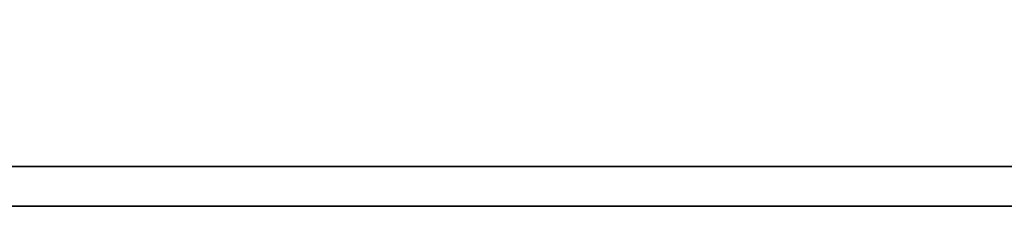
# Model space of a CAD drawing. Header units: millimetres. Extents: x 31 to 369, y 104 to 228.
# Tile 44 of 61: x 292.173 to 295.307, y 139.8 to 140.393. Entities that reach past the tile are written whole.
import ezdxf

# ---------------------------------------------------------------- set-up
doc = ezdxf.new("R2010")
doc.units = ezdxf.units.MM
doc.layers.add('DIM', color=4, linetype='CONTINUOUS')
doc.layers.add('layer 1', color=7, linetype='CONTINUOUS')

# ---------------------------------------------------------------- blocks, each defined once
blk = doc.blocks.new('TBI MOTION logo(完整正式版)')
at = {"layer": 'layer 1', "color": 22, "lineweight": 35}
blk.add_open_spline([(75.90875, -9.47875), (75.90875, -9.47875), (75.90875, -12.28625), (75.90875, -12.28625), (75.90875, -12.28625), (75.90875, -12.28625), (75.90875, -12.47875), (75.90875, -12.47875), (75.90875, -12.47875), (75.90875, -12.47875), (75.71625, -12.47875), (75.71625, -12.47875), (75.71625, -12.47875), (75.71625, -12.47875), (-88.32875, -12.47875), (-88.32875, -12.47875), (-88.32875, -12.47875), (-88.32875, -12.47875), (-88.32875, -13.29375), (-88.32875, -13.29375), (-88.32875, -13.29375), (-88.32875, -13.29375), (82.89125, -13.29375), (82.89125, -13.29375), (82.89125, -13.29375), (82.89125, -13.29375), (75.90875, -9.47875), (75.90875, -9.47875)], degree=3, knots=[0, 0, 0, 0, 0.14285714, 0.14285714, 0.14285714, 0.14285715, 0.28571429, 0.28571429, 0.28571429, 0.2857143, 0.42857143, 0.42857143, 0.42857143, 0.42857144, 0.57142857, 0.57142857, 0.57142857, 0.57142858, 0.71428571, 0.71428571, 0.71428571, 0.71428572, 0.85714286, 0.85714286, 0.85714286, 0.85714287, 1, 1, 1, 1], dxfattribs=at)

msp = doc.modelspace()

# ---------------------------------------------------------------- block references
at = {"layer": 'DIM', "color": 7, "xscale": 0.1555785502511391, "yscale": 0.1555785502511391, "zscale": 0.1555785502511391}
msp.add_blockref('TBI MOTION logo(完整正式版)', (297.8307, 141.8679), dxfattribs=at)

doc.saveas('drawing.dxf')
